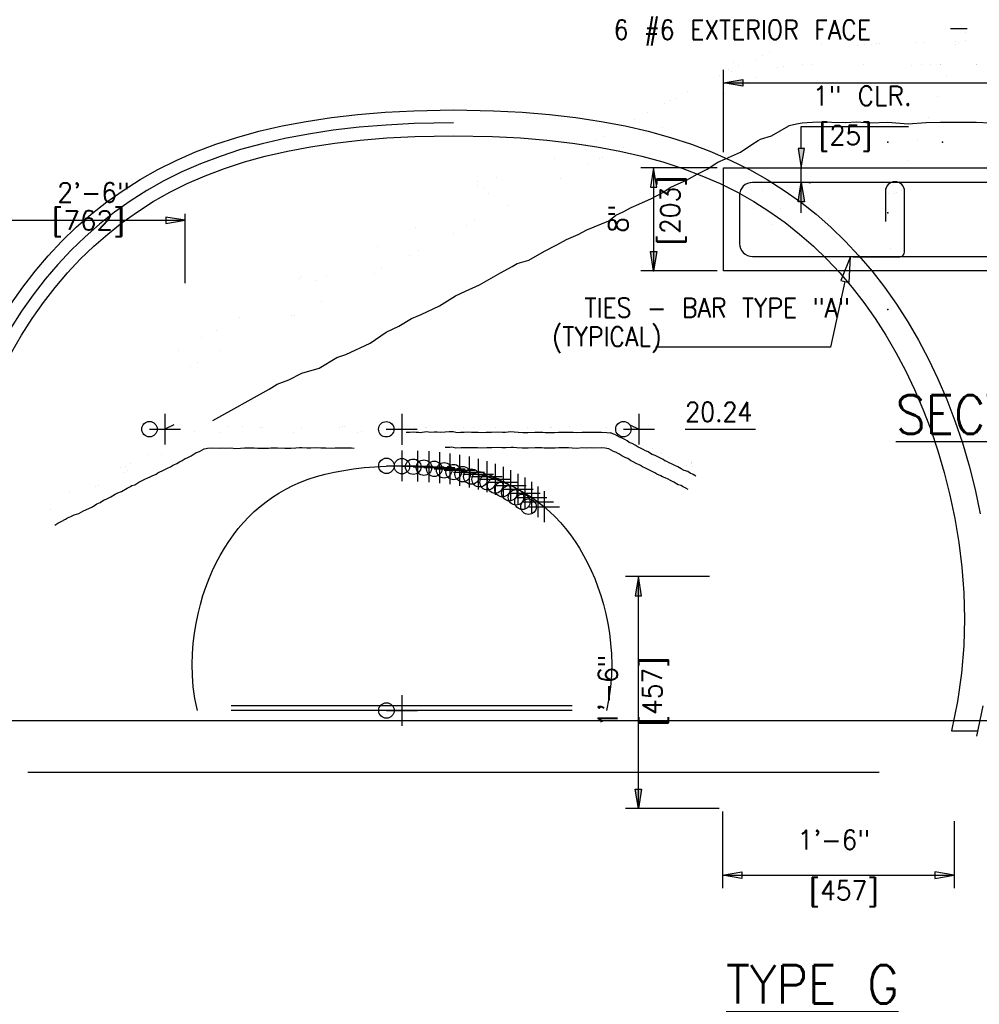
# Model space of a CAD drawing. Extents: x 5 to 2859, y 0 to 3983.
# Tile 14 of 20: x 168 to 230, y 148 to 212. Entities that reach past the tile are written whole.
import ezdxf
from ezdxf.enums import TextEntityAlignment as Align

# ---------------------------------------------------------------- set-up
doc = ezdxf.new("R2010")
doc.units = 0
doc.header["$LTSCALE"] = 25.4
doc.header["$MEASUREMENT"] = 0
doc.linetypes.add('HIDDEN2', pattern=[0.1875, 0.125, -0.0625])
for name, color, linetype in [('ARC-CENT', 1, 'CONTINUOUS'), ('ARC-CONST', 1, 'CONTINUOUS'), ('ARC-PTS', 1, 'CONTINUOUS'), ('ARC-SOIL', 1, 'CONTINUOUS'), ('BDR-TEXT', 1, 'CONTINUOUS'), ('FORM', 1, 'CONTINUOUS'), ('PAN_RS', 7, 'CONTINUOUS'), ('POINTS', 1, 'CONTINUOUS'), ('TRASH', 1, 'CONTINUOUS')]:
    doc.layers.add(name, color=color, linetype=linetype)
doc.styles.add('TXT_SHX', font='txt.shx')

msp = doc.modelspace()

# ---------------------------------------------------------------- hatches: boundary and pattern name
at = {"layer": 'PAN_RS', "linetype": 'CONTINUOUS'}
for points in [[(215.13, 207.905), (215.13, 207.488), (213.88, 207.696)], [(219.108, 203.44), (218.692, 203.44), (218.9, 202.19)], [(219.108, 200.004), (218.692, 200.004), (218.9, 201.253)], [(209.137, 196.775), (209.553, 196.775), (209.345, 195.526)], [(208.159, 174.49), (208.576, 174.49), (208.368, 175.74)], [(208.159, 161.994), (208.576, 161.994), (208.368, 160.744)]]:
    msp.add_hatch(color=7, dxfattribs=at).paths.add_polyline_path(points)

# ---------------------------------------------------------------- linework, layer by layer
at = {"layer": 'ARC-CENT', "color": 7, "linetype": 'CONTINUOUS'}
msp.add_lwpolyline([(179.833, 167.075), (179.67, 167.847), (179.564, 168.6), (179.505, 169.334), (179.489, 170.049), (179.508, 170.744), (179.559, 171.42), (179.638, 172.076), (179.743, 172.713), (179.872, 173.331), (180.022, 173.93), (180.192, 174.509), (180.381, 175.069), (180.588, 175.61), (180.811, 176.131), (181.051, 176.633), (181.306, 177.116), (181.576, 177.579), (181.861, 178.024), (182.161, 178.448), (182.475, 178.854), (182.804, 179.24), (183.148, 179.607), (183.507, 179.955), (183.882, 180.283), (184.272, 180.592), (184.68, 180.881), (185.106, 181.152), (185.55, 181.403), (186.014, 181.635), (186.5, 181.847), (187.008, 182.04), (187.541, 182.214), (188.099, 182.368), (188.685, 182.504), (189.298, 182.619), (189.94, 182.716), (190.611, 182.793), (191.31, 182.851), (192.043, 182.89), (193.063, 182.909), (194.082, 182.89), (194.815, 182.851), (195.514, 182.793), (196.185, 182.716), (196.827, 182.619), (197.441, 182.504), (198.026, 182.368), (198.584, 182.214), (199.117, 182.04), (199.625, 181.847), (200.111, 181.635), (200.575, 181.403), (201.02, 181.152), (201.445, 180.881), (201.853, 180.592), (202.244, 180.283), (202.618, 179.955), (202.977, 179.607), (203.321, 179.24), (203.65, 178.854), (203.964, 178.448), (204.264, 178.024), (204.549, 177.579), (204.819, 177.116), (205.074, 176.633), (205.314, 176.131), (205.537, 175.61), (205.744, 175.069), (205.933, 174.509), (206.103, 173.93), (206.254, 173.331), (206.382, 172.713), (206.487, 172.076), (206.567, 171.42), (206.618, 170.744), (206.637, 170.049), (206.62, 169.334), (206.562, 168.6), (206.456, 167.847), (206.293, 167.075)], dxfattribs=at)
msp.add_lwpolyline([(179.833, 167.075), (179.67, 167.847), (179.564, 168.6), (179.505, 169.334), (179.489, 170.049), (179.508, 170.744), (179.559, 171.42), (179.638, 172.076), (179.743, 172.713), (179.872, 173.331), (180.022, 173.93), (180.192, 174.509), (180.381, 175.069), (180.588, 175.61), (180.811, 176.131), (181.051, 176.633), (181.306, 177.116), (181.576, 177.579), (181.861, 178.024), (182.161, 178.448), (182.475, 178.854), (182.804, 179.24), (183.148, 179.607), (183.507, 179.955), (183.882, 180.283), (184.272, 180.592), (184.68, 180.881), (185.106, 181.152), (185.55, 181.403), (186.014, 181.635), (186.5, 181.847), (187.008, 182.04), (187.541, 182.214), (188.099, 182.368), (188.685, 182.504), (189.298, 182.619), (189.94, 182.716), (190.611, 182.793), (191.31, 182.851), (192.043, 182.89), (193.063, 182.909), (194.082, 182.89), (194.815, 182.851), (195.514, 182.793), (196.185, 182.716), (196.827, 182.619), (197.441, 182.504), (198.026, 182.368), (198.584, 182.214), (199.117, 182.04), (199.625, 181.847), (200.111, 181.635), (200.575, 181.403), (201.02, 181.152), (201.445, 180.881), (201.853, 180.592), (202.244, 180.283), (202.618, 179.955), (202.977, 179.607), (203.321, 179.24), (203.65, 178.854), (203.964, 178.448), (204.264, 178.024), (204.549, 177.579), (204.819, 177.116), (205.074, 176.633), (205.314, 176.131), (205.537, 175.61), (205.744, 175.069), (205.933, 174.509), (206.103, 173.93), (206.254, 173.331), (206.382, 172.713), (206.487, 172.076), (206.567, 171.42), (206.618, 170.744), (206.637, 170.049), (206.62, 169.334), (206.562, 168.6), (206.456, 167.847), (206.293, 167.075)], dxfattribs=at)
at = {"layer": 'ARC-CONST', "color": 7, "linetype": 'CONTINUOUS'}
for p, q in [((177.729, 186.283), (177.729, 184.283)), ((177.729, 186.283), (177.729, 184.283)), ((208.396, 186.283), (208.396, 184.283)), ((208.396, 186.283), (208.396, 184.283)), ((178.313, 185.575), (177.729, 185.283)), ((178.313, 185.575), (177.729, 185.283)), ((207.813, 185.575), (208.396, 185.283)), ((207.813, 185.575), (208.396, 185.283)), ((176.729, 185.283), (178.729, 185.283)), ((176.729, 185.283), (178.729, 185.283)), ((207.396, 185.283), (209.396, 185.283)), ((207.396, 185.283), (209.396, 185.283)), ((193.063, 168.075), (193.063, 166.075)), ((193.063, 168.075), (193.063, 166.075)), ((192.063, 167.075), (194.063, 167.075)), ((192.063, 167.075), (194.063, 167.075))]:
    msp.add_line(p, q, dxfattribs=at)
for centre in [(176.729, 185.283), (176.729, 185.283), (207.396, 185.283), (207.396, 185.283), (192.063, 167.075), (192.063, 167.075)]:
    msp.add_circle(centre, 0.5, dxfattribs=at)
at = {"layer": 'ARC-PTS', "color": 5, "linetype": 'CONTINUOUS'}
for p, q in [((193.063, 183.909), (193.063, 181.909)), ((193.063, 183.909), (193.063, 181.909)), ((194.068, 183.89), (194.068, 181.89)), ((194.068, 183.89), (194.068, 181.89)), ((194.796, 183.852), (194.796, 181.852)), ((194.796, 183.852), (194.796, 181.852)), ((195.491, 183.794), (195.491, 181.794)), ((195.491, 183.794), (195.491, 181.794)), ((196.158, 183.718), (196.158, 181.718)), ((196.158, 183.718), (196.158, 181.718)), ((196.798, 183.622), (196.798, 181.622)), ((196.798, 183.622), (196.798, 181.622)), ((192.063, 182.909), (194.063, 182.909)), ((192.063, 182.909), (194.063, 182.909)), ((193.068, 182.89), (195.068, 182.89)), ((193.068, 182.89), (195.068, 182.89)), ((197.411, 183.506), (197.411, 181.506)), ((197.411, 183.506), (197.411, 181.506)), ((197.997, 183.371), (197.997, 181.371)), ((197.997, 183.371), (197.997, 181.371)), ((198.558, 183.216), (198.558, 181.216)), ((198.558, 183.216), (198.558, 181.216)), ((199.093, 183.042), (199.093, 181.042)), ((199.093, 183.042), (199.093, 181.042)), ((193.796, 182.852), (195.796, 182.852)), ((193.796, 182.852), (195.796, 182.852)), ((194.491, 182.794), (196.491, 182.794)), ((194.491, 182.794), (196.491, 182.794)), ((195.158, 182.718), (197.158, 182.718)), ((195.158, 182.718), (197.158, 182.718)), ((195.798, 182.622), (197.798, 182.622)), ((195.798, 182.622), (197.798, 182.622)), ((196.411, 182.506), (198.411, 182.506)), ((196.411, 182.506), (198.411, 182.506)), ((196.997, 182.371), (198.997, 182.371)), ((196.997, 182.371), (198.997, 182.371)), ((199.606, 182.848), (199.606, 180.848)), ((199.606, 182.848), (199.606, 180.848)), ((200.096, 182.633), (200.096, 180.633)), ((200.096, 182.633), (200.096, 180.633)), ((200.566, 182.4), (200.566, 180.4)), ((200.566, 182.4), (200.566, 180.4)), ((197.558, 182.216), (199.558, 182.216)), ((197.558, 182.216), (199.558, 182.216)), ((198.093, 182.042), (200.093, 182.042)), ((198.093, 182.042), (200.093, 182.042)), ((198.606, 181.848), (200.606, 181.848)), ((198.606, 181.848), (200.606, 181.848)), ((199.096, 181.633), (201.096, 181.633)), ((199.096, 181.633), (201.096, 181.633)), ((201.016, 182.146), (201.016, 180.146)), ((201.016, 182.146), (201.016, 180.146)), ((201.447, 181.872), (201.447, 179.872)), ((201.447, 181.872), (201.447, 179.872)), ((199.566, 181.4), (201.566, 181.4)), ((199.566, 181.4), (201.566, 181.4)), ((200.016, 181.146), (202.016, 181.146)), ((200.016, 181.146), (202.016, 181.146)), ((201.861, 181.579), (201.861, 179.579)), ((201.861, 181.579), (201.861, 179.579)), ((202.257, 181.267), (202.257, 179.267)), ((202.257, 181.267), (202.257, 179.267)), ((200.447, 180.872), (202.447, 180.872)), ((200.447, 180.872), (202.447, 180.872)), ((200.861, 180.579), (202.861, 180.579)), ((200.861, 180.579), (202.861, 180.579)), ((201.257, 180.267), (203.257, 180.267)), ((201.257, 180.267), (203.257, 180.267)), ((193.063, 168.075), (193.063, 166.075)), ((193.063, 168.075), (193.063, 166.075)), ((192.063, 167.075), (194.063, 167.075)), ((192.063, 167.075), (194.063, 167.075))]:
    msp.add_line(p, q, dxfattribs=at)
at = {"layer": 'ARC-PTS', "color": 7, "linetype": 'CONTINUOUS'}
msp.add_lwpolyline([(193.063, 182.909), (194.082, 182.89), (194.815, 182.851), (195.514, 182.793), (196.185, 182.716), (196.827, 182.619), (197.441, 182.504), (198.026, 182.368), (198.584, 182.214), (199.117, 182.04), (199.625, 181.847), (200.111, 181.635), (200.575, 181.403), (201.02, 181.152), (201.445, 180.881), (201.853, 180.592), (202.244, 180.283), (202.618, 179.955), (202.977, 179.607), (203.321, 179.24), (203.65, 178.854), (203.964, 178.448), (204.264, 178.024), (204.549, 177.579), (204.819, 177.116), (205.074, 176.633), (205.314, 176.131), (205.537, 175.61), (205.744, 175.069), (205.933, 174.509), (206.103, 173.93), (206.254, 173.331), (206.382, 172.713), (206.487, 172.076), (206.567, 171.42), (206.618, 170.744), (206.637, 170.049), (206.62, 169.334), (206.562, 168.6), (206.456, 167.847), (206.293, 167.075)], dxfattribs=at)
msp.add_lwpolyline([(193.063, 182.909), (194.082, 182.89), (194.815, 182.851), (195.514, 182.793), (196.185, 182.716), (196.827, 182.619), (197.441, 182.504), (198.026, 182.368), (198.584, 182.214), (199.117, 182.04), (199.625, 181.847), (200.111, 181.635), (200.575, 181.403), (201.02, 181.152), (201.445, 180.881), (201.853, 180.592), (202.244, 180.283), (202.618, 179.955), (202.977, 179.607), (203.321, 179.24), (203.65, 178.854), (203.964, 178.448), (204.264, 178.024), (204.549, 177.579), (204.819, 177.116), (205.074, 176.633), (205.314, 176.131), (205.537, 175.61), (205.744, 175.069), (205.933, 174.509), (206.103, 173.93), (206.254, 173.331), (206.382, 172.713), (206.487, 172.076), (206.567, 171.42), (206.618, 170.744), (206.637, 170.049), (206.62, 169.334), (206.562, 168.6), (206.456, 167.847), (206.293, 167.075)], dxfattribs=at)
at = {"layer": 'ARC-PTS', "color": 5, "linetype": 'CONTINUOUS'}
for centre in [(192.063, 182.909), (192.063, 182.909), (193.068, 182.89), (193.068, 182.89), (193.796, 182.852), (193.796, 182.852), (194.491, 182.794), (194.491, 182.794), (195.158, 182.718), (195.158, 182.718), (195.798, 182.622), (195.798, 182.622), (196.411, 182.506), (196.411, 182.506), (196.997, 182.371), (196.997, 182.371), (197.558, 182.216), (197.558, 182.216), (198.093, 182.042), (198.093, 182.042), (198.606, 181.848), (198.606, 181.848), (199.096, 181.633), (199.096, 181.633), (199.566, 181.4), (199.566, 181.4), (200.016, 181.146), (200.016, 181.146), (200.447, 180.872), (200.447, 180.872), (200.861, 180.579), (200.861, 180.579), (201.257, 180.267), (201.257, 180.267), (192.063, 167.075), (192.063, 167.075)]:
    msp.add_circle(centre, 0.5, dxfattribs=at)
at = {"layer": 'ARC-SOIL', "color": 234, "linetype": 'CONTINUOUS', "const_width": 0.00025}
for points in [[(170.062, 180.334), (170.322, 180.466), (170.541, 180.564), (170.739, 180.67), (170.941, 180.78), (171.087, 180.869), (171.234, 180.915), (171.408, 180.987), (171.556, 181.059), (171.67, 181.105), (171.486, 181.243), (171.658, 181.191), (171.596, 181.409), (171.664, 181.289), (171.694, 181.52), (171.688, 181.201), (171.867, 181.431), (171.74, 181.169), (171.812, 181.185), (172.055, 181.309), (172.179, 181.373), (172.431, 181.502), (172.497, 181.57), (172.67, 181.662), (172.834, 181.742), (173.004, 181.826), (173.227, 181.956), (173.415, 182.046), (173.649, 182.134), (173.879, 182.281), (174.09, 182.355), (174.238, 182.423), (174.446, 182.533), (174.586, 182.635), (174.793, 182.723), (174.927, 182.817), (174.737, 182.849), (174.903, 182.843), (174.801, 183.004), (174.911, 182.883), (174.913, 183.152), (174.867, 182.853), (175.055, 183.132), (174.959, 182.888), (175.229, 183.12), (174.999, 182.807), (175.211, 182.894), (175.432, 183.046), (175.674, 183.176), (175.894, 183.316), (176.131, 183.396), (176.351, 183.502), (176.619, 183.631), (176.806, 183.707), (176.836, 183.685), (177.038, 183.809), (177.356, 183.977), (177.591, 184.115), (177.743, 184.205), (177.977, 184.316), (178.214, 184.436), (178.428, 184.536), (178.604, 184.642), (178.781, 184.726), (178.927, 184.804), (179.031, 184.852), (179.161, 184.912), (179.241, 184.952), (179.021, 185.065), (179.177, 184.997), (179.119, 185.215), (179.241, 184.936), (179.319, 185.189), (179.279, 184.942), (179.415, 185.095), (179.349, 184.983), (179.474, 185.037), (179.538, 185.077), (179.59, 185.095), (179.69, 185.147), (179.776, 185.207), (179.892, 185.249), (179.972, 185.319), (180.112, 185.373), (180.181, 185.389), (180.349, 185.391), (180.573, 185.397), (180.785, 185.407), (180.926, 185.393), (181.046, 185.403), (181.156, 185.409), (181.296, 185.399), (181.51, 185.397), (181.633, 185.409), (181.729, 185.419), (181.857, 185.437), (181.981, 185.433), (182.127, 185.427), (182.32, 185.431), (182.47, 185.445), (182.62, 185.437), (182.792, 185.435), (182.902, 185.417), (183.043, 185.409), (183.133, 185.401), (183.135, 185.405), (183.085, 185.519), (183.183, 185.403), (183.229, 185.561), (183.227, 185.433), (183.329, 185.509), (183.265, 185.417), (183.329, 185.423), (183.483, 185.401), (183.571, 185.373), (183.736, 185.375), (183.832, 185.369), (183.986, 185.371), (184.14, 185.369), (184.565, 185.335), (184.853, 185.355), (185.064, 185.361), (185.292, 185.355), (185.442, 185.373), (185.59, 185.367), (185.765, 185.377), (185.949, 185.377), (186.141, 185.373), (186.402, 185.385), (186.672, 185.361), (186.848, 185.365), (187.091, 185.387), (187.311, 185.385), (187.487, 185.387), (187.657, 185.395), (187.85, 185.411), (188.04, 185.413), (188.174, 185.437), (188.294, 185.421), (188.448, 185.445), (188.569, 185.419), (188.721, 185.425), (188.877, 185.423), (189.033, 185.413), (189.145, 185.425), (189.276, 185.439), (189.41, 185.449), (189.402, 185.451), (189.284, 185.593), (189.38, 185.465), (189.4, 185.559), (189.42, 185.451), (189.472, 185.493), (189.422, 185.467), (189.42, 185.469), (189.582, 185.425), (189.782, 185.403), (190.035, 185.405), (190.051, 185.391), (190.289, 185.423), (190.558, 185.371), (190.896, 185.375), (191.218, 185.349), (191.419, 185.353), (191.557, 185.367), (191.861, 185.383), (192.086, 185.367), (192.172, 185.385), (192.416, 185.381), (192.639, 185.379), (192.941, 185.367), (193.141, 185.355), (193.315, 185.351), (193.45, 185.379)], [(170.062, 180.334), (170.322, 180.466), (170.541, 180.564), (170.739, 180.67), (170.941, 180.78), (171.087, 180.869), (171.234, 180.915), (171.408, 180.987), (171.556, 181.059), (171.67, 181.105), (171.486, 181.243), (171.658, 181.191), (171.596, 181.409), (171.664, 181.289), (171.694, 181.52), (171.688, 181.201), (171.867, 181.431), (171.74, 181.169), (171.812, 181.185), (172.055, 181.309), (172.179, 181.373), (172.431, 181.502), (172.497, 181.57), (172.67, 181.662), (172.834, 181.742), (173.004, 181.826), (173.227, 181.956), (173.415, 182.046), (173.649, 182.134), (173.879, 182.281), (174.09, 182.355), (174.238, 182.423), (174.446, 182.533), (174.586, 182.635), (174.793, 182.723), (174.927, 182.817), (174.737, 182.849), (174.903, 182.843), (174.801, 183.004), (174.911, 182.883), (174.913, 183.152), (174.867, 182.853), (175.055, 183.132), (174.959, 182.888), (175.229, 183.12), (174.999, 182.807), (175.211, 182.894), (175.432, 183.046), (175.674, 183.176), (175.894, 183.316), (176.131, 183.396), (176.351, 183.502), (176.619, 183.631), (176.806, 183.707), (176.836, 183.685), (177.038, 183.809), (177.356, 183.977), (177.591, 184.115), (177.743, 184.205), (177.977, 184.316), (178.214, 184.436), (178.428, 184.536), (178.604, 184.642), (178.781, 184.726), (178.927, 184.804), (179.031, 184.852), (179.161, 184.912), (179.241, 184.952), (179.021, 185.065), (179.177, 184.997), (179.119, 185.215), (179.241, 184.936), (179.319, 185.189), (179.279, 184.942), (179.415, 185.095), (179.349, 184.983), (179.474, 185.037), (179.538, 185.077), (179.59, 185.095), (179.69, 185.147), (179.776, 185.207), (179.892, 185.249), (179.972, 185.319), (180.112, 185.373), (180.181, 185.389), (180.349, 185.391), (180.573, 185.397), (180.785, 185.407), (180.926, 185.393), (181.046, 185.403), (181.156, 185.409), (181.296, 185.399), (181.51, 185.397), (181.633, 185.409), (181.729, 185.419), (181.857, 185.437), (181.981, 185.433), (182.127, 185.427), (182.32, 185.431), (182.47, 185.445), (182.62, 185.437), (182.792, 185.435), (182.902, 185.417), (183.043, 185.409), (183.133, 185.401), (183.135, 185.405), (183.085, 185.519), (183.183, 185.403), (183.229, 185.561), (183.227, 185.433), (183.329, 185.509), (183.265, 185.417), (183.329, 185.423), (183.483, 185.401), (183.571, 185.373), (183.736, 185.375), (183.832, 185.369), (183.986, 185.371), (184.14, 185.369), (184.565, 185.335), (184.853, 185.355), (185.064, 185.361), (185.292, 185.355), (185.442, 185.373), (185.59, 185.367), (185.765, 185.377), (185.949, 185.377), (186.141, 185.373), (186.402, 185.385), (186.672, 185.361), (186.848, 185.365), (187.091, 185.387), (187.311, 185.385), (187.487, 185.387), (187.657, 185.395), (187.85, 185.411), (188.04, 185.413), (188.174, 185.437), (188.294, 185.421), (188.448, 185.445), (188.569, 185.419), (188.721, 185.425), (188.877, 185.423), (189.033, 185.413), (189.145, 185.425), (189.276, 185.439), (189.41, 185.449), (189.402, 185.451), (189.284, 185.593), (189.38, 185.465), (189.4, 185.559), (189.42, 185.451), (189.472, 185.493), (189.422, 185.467), (189.42, 185.469), (189.582, 185.425), (189.782, 185.403), (190.035, 185.405), (190.051, 185.391), (190.289, 185.423), (190.558, 185.371), (190.896, 185.375), (191.218, 185.349), (191.419, 185.353), (191.557, 185.367), (191.861, 185.383), (192.086, 185.367), (192.172, 185.385), (192.416, 185.381), (192.639, 185.379), (192.941, 185.367), (193.141, 185.355), (193.315, 185.351), (193.45, 185.379)], [(212.125, 182.635), (211.92, 182.723), (211.786, 182.817), (211.976, 182.849), (211.81, 182.843), (211.912, 183.004), (211.802, 182.883), (211.8, 183.152), (211.846, 182.853), (211.658, 183.132), (211.754, 182.888), (211.484, 183.12), (211.714, 182.807), (211.502, 182.894), (211.281, 183.046), (211.039, 183.176), (210.819, 183.316), (210.582, 183.396), (210.362, 183.502), (210.094, 183.631), (209.907, 183.707), (209.877, 183.685), (209.675, 183.809), (209.357, 183.977), (209.122, 184.115), (208.97, 184.205), (208.736, 184.316), (208.499, 184.436), (208.285, 184.536), (208.109, 184.642), (207.931, 184.726), (207.786, 184.804), (207.682, 184.852), (207.552, 184.912), (207.472, 184.952), (207.692, 185.065), (207.536, 184.997), (207.594, 185.215), (207.472, 184.936), (207.394, 185.189), (207.434, 184.942), (207.298, 185.095), (207.364, 184.983), (207.238, 185.037), (207.174, 185.077), (207.123, 185.095), (207.023, 185.147), (206.937, 185.207), (206.821, 185.249), (206.741, 185.319), (206.601, 185.373), (206.531, 185.389), (206.364, 185.391), (206.14, 185.397), (205.928, 185.407), (205.786, 185.393), (205.667, 185.403), (205.557, 185.409), (205.417, 185.399), (205.203, 185.397), (205.08, 185.409), (204.984, 185.419), (204.856, 185.437), (204.732, 185.433), (204.586, 185.427), (204.393, 185.431), (204.243, 185.445), (204.093, 185.437), (203.921, 185.435), (203.811, 185.417), (203.67, 185.409), (203.58, 185.401), (203.578, 185.405), (203.628, 185.519), (203.53, 185.403), (203.484, 185.561), (203.486, 185.433), (203.384, 185.509), (203.448, 185.417), (203.384, 185.423), (203.23, 185.401), (203.142, 185.373), (202.977, 185.375), (202.881, 185.369), (202.727, 185.371), (202.573, 185.369), (202.148, 185.335), (201.86, 185.355), (201.648, 185.361), (201.421, 185.355), (201.271, 185.373), (201.123, 185.367), (200.947, 185.377), (200.764, 185.377), (200.572, 185.373), (200.31, 185.385), (200.041, 185.361), (199.865, 185.365), (199.621, 185.387), (199.402, 185.385), (199.226, 185.387), (199.056, 185.395), (198.862, 185.411), (198.673, 185.413), (198.539, 185.437), (198.419, 185.421), (198.265, 185.445), (198.144, 185.419), (197.992, 185.425), (197.836, 185.423), (197.68, 185.413), (197.568, 185.425), (197.437, 185.439), (197.303, 185.449), (197.311, 185.451), (197.429, 185.593), (197.333, 185.465), (197.313, 185.559), (197.293, 185.451), (197.241, 185.493), (197.291, 185.467), (197.293, 185.469), (197.131, 185.425), (196.931, 185.403), (196.678, 185.405), (196.662, 185.391), (196.424, 185.423), (196.154, 185.371), (195.817, 185.375), (195.495, 185.349), (195.294, 185.353), (195.156, 185.367), (194.852, 185.383), (194.627, 185.367), (194.541, 185.385), (194.297, 185.381), (194.073, 185.379), (193.772, 185.367), (193.572, 185.355), (193.398, 185.351), (193.263, 185.379)], [(212.125, 182.635), (211.92, 182.723), (211.786, 182.817), (211.976, 182.849), (211.81, 182.843), (211.912, 183.004), (211.802, 182.883), (211.8, 183.152), (211.846, 182.853), (211.658, 183.132), (211.754, 182.888), (211.484, 183.12), (211.714, 182.807), (211.502, 182.894), (211.281, 183.046), (211.039, 183.176), (210.819, 183.316), (210.582, 183.396), (210.362, 183.502), (210.094, 183.631), (209.907, 183.707), (209.877, 183.685), (209.675, 183.809), (209.357, 183.977), (209.122, 184.115), (208.97, 184.205), (208.736, 184.316), (208.499, 184.436), (208.285, 184.536), (208.109, 184.642), (207.931, 184.726), (207.786, 184.804), (207.682, 184.852), (207.552, 184.912), (207.472, 184.952), (207.692, 185.065), (207.536, 184.997), (207.594, 185.215), (207.472, 184.936), (207.394, 185.189), (207.434, 184.942), (207.298, 185.095), (207.364, 184.983), (207.238, 185.037), (207.174, 185.077), (207.123, 185.095), (207.023, 185.147), (206.937, 185.207), (206.821, 185.249), (206.741, 185.319), (206.601, 185.373), (206.531, 185.389), (206.364, 185.391), (206.14, 185.397), (205.928, 185.407), (205.786, 185.393), (205.667, 185.403), (205.557, 185.409), (205.417, 185.399), (205.203, 185.397), (205.08, 185.409), (204.984, 185.419), (204.856, 185.437), (204.732, 185.433), (204.586, 185.427), (204.393, 185.431), (204.243, 185.445), (204.093, 185.437), (203.921, 185.435), (203.811, 185.417), (203.67, 185.409), (203.58, 185.401), (203.578, 185.405), (203.628, 185.519), (203.53, 185.403), (203.484, 185.561), (203.486, 185.433), (203.384, 185.509), (203.448, 185.417), (203.384, 185.423), (203.23, 185.401), (203.142, 185.373), (202.977, 185.375), (202.881, 185.369), (202.727, 185.371), (202.573, 185.369), (202.148, 185.335), (201.86, 185.355), (201.648, 185.361), (201.421, 185.355), (201.271, 185.373), (201.123, 185.367), (200.947, 185.377), (200.764, 185.377), (200.572, 185.373), (200.31, 185.385), (200.041, 185.361), (199.865, 185.365), (199.621, 185.387), (199.402, 185.385), (199.226, 185.387), (199.056, 185.395), (198.862, 185.411), (198.673, 185.413), (198.539, 185.437), (198.419, 185.421), (198.265, 185.445), (198.144, 185.419), (197.992, 185.425), (197.836, 185.423), (197.68, 185.413), (197.568, 185.425), (197.437, 185.439), (197.303, 185.449), (197.311, 185.451), (197.429, 185.593), (197.333, 185.465), (197.313, 185.559), (197.293, 185.451), (197.241, 185.493), (197.291, 185.467), (197.293, 185.469), (197.131, 185.425), (196.931, 185.403), (196.678, 185.405), (196.662, 185.391), (196.424, 185.423), (196.154, 185.371), (195.817, 185.375), (195.495, 185.349), (195.294, 185.353), (195.156, 185.367), (194.852, 185.383), (194.627, 185.367), (194.541, 185.385), (194.297, 185.381), (194.073, 185.379), (193.772, 185.367), (193.572, 185.355), (193.398, 185.351), (193.263, 185.379)], [(170.084, 179.927), (170.316, 180.069), (170.547, 180.186), (170.783, 180.316), (170.981, 180.446), (171.234, 180.54), (171.496, 180.672), (171.756, 180.746), (172.033, 180.915), (172.245, 180.989), (172.542, 181.127), (172.822, 181.319), (173.06, 181.429), (173.301, 181.578), (173.523, 181.666), (173.755, 181.776), (174.028, 181.95), (174.272, 182.064), (174.47, 182.152), (174.807, 182.349), (174.993, 182.443), (175.159, 182.551), (175.382, 182.615), (175.572, 182.725), (175.798, 182.839), (175.988, 182.942), (176.197, 183.034), (176.349, 183.112), (176.515, 183.186), (176.641, 183.236), (176.754, 183.33), (176.968, 183.42), (177.094, 183.49), (177.27, 183.57), (177.461, 183.653), (177.569, 183.709), (177.707, 183.807), (177.879, 183.889), (178.047, 183.965), (178.216, 184.059), (178.358, 184.129), (178.558, 184.259), (178.762, 184.35), (178.945, 184.432), (179.077, 184.52), (179.227, 184.616), (179.391, 184.704), (179.562, 184.756), (179.728, 184.854), (179.868, 184.948), (180.012, 184.979), (180.122, 185.047), (180.173, 185.019), (180.383, 185.049), (180.733, 185.075), (181.226, 185.065), (181.43, 185.077), (181.697, 185.059), (181.995, 185.069), (182.33, 185.043), (182.578, 185.059), (182.86, 185.069), (183.157, 185.071), (183.523, 185.069), (183.768, 185.057), (183.87, 185.057), (184.07, 185.057), (184.389, 185.055), (184.535, 185.071), (184.781, 185.071), (185.038, 185.075), (185.506, 185.053), (185.831, 185.051), (186.133, 185.075), (186.382, 185.091), (186.608, 185.101), (186.944, 185.071), (187.143, 185.079), (187.475, 185.087), (187.85, 185.073), (188.188, 185.069), (188.468, 185.051), (188.709, 185.071), (188.953, 185.073), (189.139, 185.079), (189.368, 185.081), (189.628, 185.077), (189.855, 185.073), (190.075, 185.057), (190.331, 185.119), (190.588, 185.103), (190.86, 185.097), (191.154, 185.079), (191.363, 185.081), (191.561, 185.083), (191.819, 185.073), (192.042, 185.101), (192.186, 185.091), (192.336, 185.073), (192.464, 185.057), (192.568, 185.067), (192.735, 185.067), (192.879, 185.083), (193.137, 185.071), (193.291, 185.071), (193.378, 185.061)], [(170.084, 179.927), (170.316, 180.069), (170.547, 180.186), (170.783, 180.316), (170.981, 180.446), (171.234, 180.54), (171.496, 180.672), (171.756, 180.746), (172.033, 180.915), (172.245, 180.989), (172.542, 181.127), (172.822, 181.319), (173.06, 181.429), (173.301, 181.578), (173.523, 181.666), (173.755, 181.776), (174.028, 181.95), (174.272, 182.064), (174.47, 182.152), (174.807, 182.349), (174.993, 182.443), (175.159, 182.551), (175.382, 182.615), (175.572, 182.725), (175.798, 182.839), (175.988, 182.942), (176.197, 183.034), (176.349, 183.112), (176.515, 183.186), (176.641, 183.236), (176.754, 183.33), (176.968, 183.42), (177.094, 183.49), (177.27, 183.57), (177.461, 183.653), (177.569, 183.709), (177.707, 183.807), (177.879, 183.889), (178.047, 183.965), (178.216, 184.059), (178.358, 184.129), (178.558, 184.259), (178.762, 184.35), (178.945, 184.432), (179.077, 184.52), (179.227, 184.616), (179.391, 184.704), (179.562, 184.756), (179.728, 184.854), (179.868, 184.948), (180.012, 184.979), (180.122, 185.047), (180.173, 185.019), (180.383, 185.049), (180.733, 185.075), (181.226, 185.065), (181.43, 185.077), (181.697, 185.059), (181.995, 185.069), (182.33, 185.043), (182.578, 185.059), (182.86, 185.069), (183.157, 185.071), (183.523, 185.069), (183.768, 185.057), (183.87, 185.057), (184.07, 185.057), (184.389, 185.055), (184.535, 185.071), (184.781, 185.071), (185.038, 185.075), (185.506, 185.053), (185.831, 185.051), (186.133, 185.075), (186.382, 185.091), (186.608, 185.101), (186.944, 185.071), (187.143, 185.079), (187.475, 185.087), (187.85, 185.073), (188.188, 185.069), (188.468, 185.051), (188.709, 185.071), (188.953, 185.073), (189.139, 185.079), (189.368, 185.081), (189.628, 185.077), (189.855, 185.073), (190.075, 185.057), (190.331, 185.119), (190.588, 185.103), (190.86, 185.097), (191.154, 185.079), (191.363, 185.081), (191.561, 185.083), (191.819, 185.073), (192.042, 185.101), (192.186, 185.091), (192.336, 185.073), (192.464, 185.057), (192.568, 185.067), (192.735, 185.067), (192.879, 185.083), (193.137, 185.071), (193.291, 185.071), (193.378, 185.061)]]:
    msp.add_lwpolyline(points, dxfattribs=at)
at = {"layer": 'ARC-SOIL', "color": 234, "linetype": 'CONTINUOUS'}
for points in [[(212.087, 182.241), (211.906, 182.349), (211.72, 182.443), (211.554, 182.551), (211.33, 182.615), (211.141, 182.725), (210.915, 182.839), (210.725, 182.942), (210.516, 183.034), (210.364, 183.112), (210.198, 183.186), (210.072, 183.236), (209.958, 183.33), (209.745, 183.42), (209.619, 183.49), (209.443, 183.57), (209.251, 183.653), (209.144, 183.709), (209.006, 183.807), (208.834, 183.889), (208.666, 183.965), (208.497, 184.059), (208.355, 184.129), (208.155, 184.259), (207.951, 184.35), (207.768, 184.432), (207.636, 184.52), (207.486, 184.616), (207.322, 184.704), (207.151, 184.756), (206.985, 184.854), (206.845, 184.948), (206.701, 184.979), (206.591, 185.047), (206.539, 185.019), (206.33, 185.049), (205.98, 185.075), (205.487, 185.065), (205.283, 185.077), (205.016, 185.059), (204.718, 185.069), (204.383, 185.043), (204.135, 185.059), (203.853, 185.069), (203.556, 185.071), (203.19, 185.069), (202.945, 185.057), (202.843, 185.057), (202.643, 185.057), (202.323, 185.055), (202.178, 185.071), (201.932, 185.071), (201.674, 185.075), (201.207, 185.053), (200.882, 185.051), (200.58, 185.075), (200.33, 185.091), (200.105, 185.101), (199.769, 185.071), (199.569, 185.079), (199.238, 185.087), (198.862, 185.073), (198.525, 185.069), (198.245, 185.051), (198.004, 185.071), (197.76, 185.073), (197.574, 185.079), (197.345, 185.081), (197.085, 185.077), (196.857, 185.073), (196.638, 185.057), (196.382, 185.119), (196.124, 185.103), (195.853, 185.097), (195.559, 185.079), (195.35, 185.081), (195.152, 185.083), (194.894, 185.073), (194.671, 185.101), (194.527, 185.091), (194.377, 185.073), (194.249, 185.057), (194.145, 185.067), (193.978, 185.067), (193.834, 185.083), (193.576, 185.071), (193.422, 185.071), (193.334, 185.061)], [(212.087, 182.241), (211.906, 182.349), (211.72, 182.443), (211.554, 182.551), (211.33, 182.615), (211.141, 182.725), (210.915, 182.839), (210.725, 182.942), (210.516, 183.034), (210.364, 183.112), (210.198, 183.186), (210.072, 183.236), (209.958, 183.33), (209.745, 183.42), (209.619, 183.49), (209.443, 183.57), (209.251, 183.653), (209.144, 183.709), (209.006, 183.807), (208.834, 183.889), (208.666, 183.965), (208.497, 184.059), (208.355, 184.129), (208.155, 184.259), (207.951, 184.35), (207.768, 184.432), (207.636, 184.52), (207.486, 184.616), (207.322, 184.704), (207.151, 184.756), (206.985, 184.854), (206.845, 184.948), (206.701, 184.979), (206.591, 185.047), (206.539, 185.019), (206.33, 185.049), (205.98, 185.075), (205.487, 185.065), (205.283, 185.077), (205.016, 185.059), (204.718, 185.069), (204.383, 185.043), (204.135, 185.059), (203.853, 185.069), (203.556, 185.071), (203.19, 185.069), (202.945, 185.057), (202.843, 185.057), (202.643, 185.057), (202.323, 185.055), (202.178, 185.071), (201.932, 185.071), (201.674, 185.075), (201.207, 185.053), (200.882, 185.051), (200.58, 185.075), (200.33, 185.091), (200.105, 185.101), (199.769, 185.071), (199.569, 185.079), (199.238, 185.087), (198.862, 185.073), (198.525, 185.069), (198.245, 185.051), (198.004, 185.071), (197.76, 185.073), (197.574, 185.079), (197.345, 185.081), (197.085, 185.077), (196.857, 185.073), (196.638, 185.057), (196.382, 185.119), (196.124, 185.103), (195.853, 185.097), (195.559, 185.079), (195.35, 185.081), (195.152, 185.083), (194.894, 185.073), (194.671, 185.101), (194.527, 185.091), (194.377, 185.073), (194.249, 185.057), (194.145, 185.067), (193.978, 185.067), (193.834, 185.083), (193.576, 185.071), (193.422, 185.071), (193.334, 185.061)], [(170.606, 179.074), (170.804, 179.195), (171.015, 179.303), (171.299, 179.459), (171.435, 179.548), (171.634, 179.622), (171.861, 179.736), (172.161, 179.821), (172.464, 180.006), (172.621, 180.061), (173.039, 180.255), (173.318, 180.446), (173.535, 180.546), (173.753, 180.682), (173.922, 180.749), (174.239, 180.899), (174.51, 181.071), (174.687, 181.154), (174.927, 181.26), (175.286, 181.471), (175.493, 181.575), (175.578, 181.631), (175.776, 181.687), (176.048, 181.845), (176.263, 181.953), (176.429, 182.044), (176.627, 182.131), (176.781, 182.21), (176.903, 182.264), (177.155, 182.364), (177.277, 182.465), (177.406, 182.519), (177.544, 182.596), (177.677, 182.656), (177.892, 182.75), (178.091, 182.854), (178.215, 182.942), (178.3, 182.982), (178.495, 183.07), (178.68, 183.172), (178.853, 183.258), (179.039, 183.378), (179.171, 183.438), (179.43, 183.553), (179.624, 183.683), (179.734, 183.753), (179.775, 183.776), (179.967, 183.833), (180.261, 184.007), (180.269, 184.012), (180.394, 184.04), (180.395, 184.041), (180.491, 184.055), (180.76, 184.075), (181.245, 184.065), (181.425, 184.075), (181.68, 184.058), (181.973, 184.068), (182.324, 184.041), (182.628, 184.061), (182.881, 184.069), (183.158, 184.071), (183.496, 184.069), (183.744, 184.057), (184.067, 184.057), (184.441, 184.055), (184.59, 184.071), (184.789, 184.071), (185.023, 184.075), (185.479, 184.054), (185.868, 184.051), (186.204, 184.078), (186.437, 184.093), (186.586, 184.099), (186.919, 184.07), (187.175, 184.08), (187.468, 184.087), (187.826, 184.074), (188.15, 184.07), (188.477, 184.049), (188.754, 184.072), (188.973, 184.073), (189.159, 184.079), (189.365, 184.081), (189.611, 184.077), (189.81, 184.074), (189.967, 184.063)], [(170.606, 179.074), (170.804, 179.195), (171.015, 179.303), (171.299, 179.459), (171.435, 179.548), (171.634, 179.622), (171.861, 179.736), (172.161, 179.821), (172.464, 180.006), (172.621, 180.061), (173.039, 180.255), (173.318, 180.446), (173.535, 180.546), (173.753, 180.682), (173.922, 180.749), (174.239, 180.899), (174.51, 181.071), (174.687, 181.154), (174.927, 181.26), (175.286, 181.471), (175.493, 181.575), (175.578, 181.631), (175.776, 181.687), (176.048, 181.845), (176.263, 181.953), (176.429, 182.044), (176.627, 182.131), (176.781, 182.21), (176.903, 182.264), (177.155, 182.364), (177.277, 182.465), (177.406, 182.519), (177.544, 182.596), (177.677, 182.656), (177.892, 182.75), (178.091, 182.854), (178.215, 182.942), (178.3, 182.982), (178.495, 183.07), (178.68, 183.172), (178.853, 183.258), (179.039, 183.378), (179.171, 183.438), (179.43, 183.553), (179.624, 183.683), (179.734, 183.753), (179.775, 183.776), (179.967, 183.833), (180.261, 184.007), (180.269, 184.012), (180.394, 184.04), (180.395, 184.041), (180.491, 184.055), (180.76, 184.075), (181.245, 184.065), (181.425, 184.075), (181.68, 184.058), (181.973, 184.068), (182.324, 184.041), (182.628, 184.061), (182.881, 184.069), (183.158, 184.071), (183.496, 184.069), (183.744, 184.057), (184.067, 184.057), (184.441, 184.055), (184.59, 184.071), (184.789, 184.071), (185.023, 184.075), (185.479, 184.054), (185.868, 184.051), (186.204, 184.078), (186.437, 184.093), (186.586, 184.099), (186.919, 184.07), (187.175, 184.08), (187.468, 184.087), (187.826, 184.074), (188.15, 184.07), (188.477, 184.049), (188.754, 184.072), (188.973, 184.073), (189.159, 184.079), (189.365, 184.081), (189.611, 184.077), (189.81, 184.074), (189.967, 184.063)], [(211.577, 181.381), (211.424, 181.472), (211.22, 181.575), (211.135, 181.631), (210.937, 181.687), (210.665, 181.845), (210.45, 181.953), (210.284, 182.044), (210.086, 182.131), (209.932, 182.21), (209.81, 182.264), (209.557, 182.364), (209.436, 182.465), (209.307, 182.519), (209.168, 182.596), (209.036, 182.656), (208.82, 182.75), (208.621, 182.854), (208.497, 182.942), (208.413, 182.982), (208.218, 183.07), (208.033, 183.172), (207.859, 183.258), (207.674, 183.378), (207.542, 183.438), (207.283, 183.553), (207.089, 183.683), (206.979, 183.753), (206.937, 183.776), (206.746, 183.833), (206.451, 184.007), (206.444, 184.012), (206.319, 184.04), (206.318, 184.041), (206.222, 184.055), (205.953, 184.075), (205.468, 184.065), (205.287, 184.075), (205.032, 184.058), (204.74, 184.068), (204.389, 184.041), (204.085, 184.061), (203.832, 184.069), (203.555, 184.071), (203.217, 184.069), (202.969, 184.057), (202.646, 184.057), (202.272, 184.055), (202.123, 184.071), (201.924, 184.071), (201.69, 184.075), (201.234, 184.054), (200.845, 184.051), (200.508, 184.078), (200.276, 184.093), (200.127, 184.099), (199.794, 184.07), (199.537, 184.08), (199.245, 184.087), (198.887, 184.074), (198.563, 184.07), (198.236, 184.049), (197.958, 184.072), (197.74, 184.073), (197.554, 184.079), (197.348, 184.081), (197.102, 184.077), (196.902, 184.074), (196.554, 184.049), (196.293, 184.112), (196.166, 184.104), (195.894, 184.098), (195.865, 184.096)], [(211.577, 181.381), (211.424, 181.472), (211.22, 181.575), (211.135, 181.631), (210.937, 181.687), (210.665, 181.845), (210.45, 181.953), (210.284, 182.044), (210.086, 182.131), (209.932, 182.21), (209.81, 182.264), (209.557, 182.364), (209.436, 182.465), (209.307, 182.519), (209.168, 182.596), (209.036, 182.656), (208.82, 182.75), (208.621, 182.854), (208.497, 182.942), (208.413, 182.982), (208.218, 183.07), (208.033, 183.172), (207.859, 183.258), (207.674, 183.378), (207.542, 183.438), (207.283, 183.553), (207.089, 183.683), (206.979, 183.753), (206.937, 183.776), (206.746, 183.833), (206.451, 184.007), (206.444, 184.012), (206.319, 184.04), (206.318, 184.041), (206.222, 184.055), (205.953, 184.075), (205.468, 184.065), (205.287, 184.075), (205.032, 184.058), (204.74, 184.068), (204.389, 184.041), (204.085, 184.061), (203.832, 184.069), (203.555, 184.071), (203.217, 184.069), (202.969, 184.057), (202.646, 184.057), (202.272, 184.055), (202.123, 184.071), (201.924, 184.071), (201.69, 184.075), (201.234, 184.054), (200.845, 184.051), (200.508, 184.078), (200.276, 184.093), (200.127, 184.099), (199.794, 184.07), (199.537, 184.08), (199.245, 184.087), (198.887, 184.074), (198.563, 184.07), (198.236, 184.049), (197.958, 184.072), (197.74, 184.073), (197.554, 184.079), (197.348, 184.081), (197.102, 184.077), (196.902, 184.074), (196.554, 184.049), (196.293, 184.112), (196.166, 184.104), (195.894, 184.098), (195.865, 184.096)]]:
    msp.add_lwpolyline(points, dxfattribs=at)
at = {"layer": 'BDR-TEXT', "color": 7, "linetype": 'CONTINUOUS'}
for p, q in [((179.045, 194.731), (179.045, 199.218)), ((166.547, 198.801), (179.045, 198.801))]:
    msp.add_line(p, q, dxfattribs=at)
msp.add_lwpolyline([(177.795, 199.01), (177.795, 198.593), (179.045, 198.801)], close=True, dxfattribs=at)
at = {"layer": 'FORM', "color": 1, "linetype": 'CONTINUOUS'}
msp.add_line((228.618, 165.759), (230.319, 165.759), dxfattribs=at)
for points in [[(167.761, 193.38), (168.53, 194.47), (169.338, 195.512), (170.184, 196.506), (171.069, 197.451), (171.995, 198.347), (172.961, 199.194), (173.97, 199.991), (175.023, 200.739), (176.121, 201.437), (177.268, 202.084), (178.464, 202.682), (179.715, 203.229), (181.021, 203.725), (182.387, 204.171), (183.816, 204.566), (185.311, 204.911), (186.874, 205.206), (188.507, 205.452), (190.208, 205.648), (191.979, 205.795), (193.835, 205.892), (196.41, 205.941), (198.985, 205.892), (200.841, 205.795), (202.611, 205.648), (204.313, 205.452), (205.945, 205.206), (207.508, 204.911), (209.003, 204.566), (210.432, 204.171), (211.798, 203.725), (213.105, 203.229), (214.355, 202.682), (215.552, 202.084), (216.698, 201.437), (217.797, 200.739), (218.85, 199.991), (219.858, 199.194), (220.825, 198.347), (221.75, 197.451), (222.636, 196.506), (223.482, 195.512), (224.29, 194.47), (225.059, 193.38), (225.79, 192.241), (226.482, 191.054), (227.135, 189.818), (227.747, 188.535), (228.318, 187.203), (228.846, 185.822), (229.328, 184.393), (229.763, 182.916), (230.146, 181.389), (230.474, 179.813)], [(230.659, 167.371), (230.246, 165.415)]]:
    msp.add_lwpolyline(points, dxfattribs=at)
at = {"layer": 'FORM', "color": 7, "linetype": 'CONTINUOUS'}
msp.add_lwpolyline([(196.41, 205.109), (193.864, 205.061), (192.035, 204.964), (190.29, 204.82), (188.616, 204.627), (187.013, 204.386), (185.482, 204.097), (184.021, 203.759), (182.627, 203.374), (181.298, 202.94), (180.029, 202.458), (178.817, 201.928), (177.658, 201.35), (176.549, 200.723), (175.487, 200.048), (174.469, 199.325), (173.494, 198.554), (172.559, 197.735), (171.663, 196.867), (170.805, 195.951), (169.984, 194.987), (169.199, 193.975), (168.451, 192.915), (167.74, 191.806)], dxfattribs=at)
at = {"layer": 'FORM', "color": 1, "linetype": 'HIDDEN2'}
msp.add_lwpolyline([(167.793, 190.246), (168.45, 191.372), (169.142, 192.45), (169.868, 193.48), (170.629, 194.463), (171.425, 195.397), (172.256, 196.283), (173.123, 197.123), (174.026, 197.914), (174.968, 198.659), (175.951, 199.357), (176.977, 200.009), (178.049, 200.615), (179.17, 201.174), (180.344, 201.688), (181.575, 202.155), (182.868, 202.577), (184.226, 202.953), (185.653, 203.282), (187.153, 203.566), (188.726, 203.802), (190.372, 203.992), (192.091, 204.134), (193.894, 204.229), (196.41, 204.277), (198.925, 204.229), (200.728, 204.134), (202.447, 203.992), (204.094, 203.802), (205.667, 203.566), (207.167, 203.282), (208.594, 202.953), (209.952, 202.577), (211.244, 202.155), (212.476, 201.688), (213.65, 201.174), (214.771, 200.615), (215.843, 200.009), (216.868, 199.357), (217.851, 198.659), (218.793, 197.914), (219.697, 197.123), (220.564, 196.283), (221.394, 195.397), (222.19, 194.463), (222.951, 193.48), (223.678, 192.45), (224.37, 191.372), (225.027, 190.246), (225.647, 189.071), (226.231, 187.848), (226.776, 186.578), (227.28, 185.259), (227.741, 183.892), (228.157, 182.478), (228.524, 181.017), (228.838, 179.508), (229.094, 177.952), (229.288, 176.35), (229.412, 174.702), (229.459, 173.008), (229.418, 171.269), (229.276, 169.485), (229.019, 167.659), (228.618, 165.759)], dxfattribs=at)
at = {"layer": 'FORM', "color": 24, "linetype": 'CONTINUOUS'}
for p in [(224.509, 203.861), (228.044, 203.861), (224.509, 199.278), (224.509, 193.028)]:
    msp.add_point(p, dxfattribs=at)
at = {"layer": 'PAN_RS', "color": 7, "linetype": 'CONTINUOUS'}
for p, q in [((229.639, 211.183), (228.556, 211.183)), ((213.88, 203.206), (213.88, 208.529)), ((213.88, 207.696), (263.448, 207.696)), ((218.9, 204.873), (225.839, 204.873)), ((218.9, 203.44), (218.9, 204.873)), ((213.455, 202.19), (208.512, 202.19)), ((209.345, 202.19), (209.345, 195.526)), ((213.88, 195.526), (213.88, 202.19)), ((213.88, 202.19), (263.448, 202.19)), ((218.9, 199.292), (218.9, 202.19)), ((219.389, 202.19), (219.525, 202.19)), ((243.443, 201.253), (215.743, 201.253)), ((219.389, 201.253), (219.525, 201.253)), ((214.91, 200.42), (214.91, 197.296)), ((224.342, 200.669), (224.342, 198.734)), ((225.592, 196.755), (225.592, 200.669)), ((215.743, 196.463), (243.443, 196.463)), ((222.26, 196.443), (225.28, 196.443)), ((213.455, 195.526), (208.512, 195.526)), ((263.448, 195.526), (213.88, 195.526)), ((221.727, 194.836), (220.794, 190.594)), ((220.794, 190.594), (209.488, 190.594)), ((212.974, 175.74), (207.534, 175.74)), ((208.368, 160.744), (208.368, 175.74)), ((213.598, 160.744), (207.534, 160.744)), ((213.807, 160.536), (213.807, 155.584)), ((228.802, 159.911), (228.802, 155.584)), ((213.807, 156.417), (228.802, 156.417))]:
    msp.add_line(p, q, dxfattribs=at)
for points, const_width in [([(229.639, 211.183), (225.237, 201.237, 0.002407), (225.235, 201.238, 0.177361), (225.105, 201.246, 0.103702), (224.913, 201.141, 0.063893), (224.754, 200.965, 0.050067), (224.607, 200.702, 0.050067), (224.515, 200.414, 0.063893), (224.496, 200.178, 0.103702), (224.551, 199.967, 0.177361), (224.645, 199.877, 0.177361), (224.775, 199.869, 0.103702), (224.967, 199.974, 0.063893), (225.126, 200.149, 0.050067), (225.274, 200.413, 0.050067), (225.365, 200.7, 0.063893), (225.385, 200.936, 0.103702), (225.33, 201.148, 0.174879), (225.237, 201.237, 0.174879)], 0.00025), ([(218.01, 199.159), (216.051, 201.013, 0.406139), (215.179, 201.001), (215.209, 201.049, 0.425689), (215.227, 200.148), (217.21, 198.314)], 0.00035), ([(228.802, 160.744), (214.431, 160.744, -0.414214), (213.807, 161.369), (213.807, 175.74)], 0.00035)]:
    msp.add_lwpolyline(points, format="xyb", dxfattribs=dict(at, const_width=const_width))
for points in [[(215.13, 207.905), (215.13, 207.488), (213.88, 207.696)], [(219.108, 203.44), (218.692, 203.44), (218.9, 202.19)], [(209.137, 200.941), (209.553, 200.941), (209.345, 202.19)], [(219.108, 200.004), (218.692, 200.004), (218.9, 201.253)], [(209.137, 196.775), (209.553, 196.775), (209.345, 195.526)], [(221.456, 194.895), (221.998, 194.776), (222.085, 196.463)], [(208.159, 174.49), (208.576, 174.49), (208.368, 175.74)], [(208.159, 161.994), (208.576, 161.994), (208.368, 160.744)], [(215.056, 156.625), (215.056, 156.208), (213.807, 156.417)], [(227.552, 156.625), (227.552, 156.208), (228.802, 156.417)]]:
    msp.add_lwpolyline(points, close=True, dxfattribs=at)
at = {"layer": 'PAN_RS', "color": 7, "linetype": 'CONTINUOUS', "const_width": 0.00035}
for points in [[(215.341, 200.714, 1), (215.653, 200.714, 1)], [(224.807, 200.714, 1), (225.12, 200.714, 1)], [(215.211, 197.033, 1), (215.523, 197.033, 1)], [(224.677, 197.033, 1), (224.99, 197.033, 1)]]:
    msp.add_lwpolyline(points, format="xyb", close=True, dxfattribs=at)
at = {"layer": 'PAN_RS', "color": 7, "linetype": 'CONTINUOUS'}
for centre, radius, start, end in [((215.743, 200.42), 0.833, 90, 180), ((224.967, 200.669), 0.625, 90, 180), ((224.967, 200.669), 0.625, 0, 90), ((215.743, 197.296), 0.833, 180, 270), ((225.28, 196.755), 0.312, 270, 360)]:
    msp.add_arc(centre, radius, start, end, dxfattribs=at)
msp.add_point((209.345, 195.526), dxfattribs=at)
at = {"layer": 'POINTS', "color": 5, "linetype": 'CONTINUOUS'}
for p, q in [((193.05, 186.278), (193.05, 184.278)), ((193.05, 186.278), (193.05, 184.278)), ((192.05, 185.278), (194.05, 185.278)), ((192.05, 185.278), (194.05, 185.278))]:
    msp.add_line(p, q, dxfattribs=at)
at = {"layer": 'POINTS', "color": 2, "linetype": 'CONTINUOUS'}
for p, q in [((156.389, 166.419), (236.431, 166.419)), ((168.869, 163.091), (223.951, 163.091))]:
    msp.add_line(p, q, dxfattribs=at)
at = {"layer": 'POINTS', "color": 3, "linetype": 'CONTINUOUS', "const_width": 0.00025}
for points in [[(177.674, 189.887), (182.382, 192.407), (183.138, 192.819), (183.685, 193.156), (184.239, 193.328), (184.89, 193.598), (185.445, 193.867), (185.871, 194.04), (185.182, 194.556), (185.827, 194.362), (185.594, 195.178), (185.849, 194.729), (185.961, 195.597), (185.939, 194.399), (186.613, 195.26), (186.134, 194.279), (186.403, 194.339), (187.317, 194.803), (187.781, 195.043), (188.725, 195.53), (188.972, 195.785), (189.624, 196.129), (190.238, 196.429), (190.874, 196.743), (191.713, 197.23), (192.417, 197.567), (193.293, 197.896), (194.155, 198.451), (194.948, 198.728), (195.503, 198.982), (196.281, 199.394), (196.806, 199.776), (197.585, 200.106), (198.086, 200.458), (197.375, 200.578), (197.997, 200.555), (197.615, 201.162), (198.026, 200.705), (198.034, 201.716), (197.862, 200.593), (198.566, 201.641), (198.206, 200.727), (199.217, 201.596), (198.356, 200.42), (199.15, 200.75), (199.981, 201.319), (200.887, 201.806), (201.711, 202.33), (202.602, 202.63), (203.426, 203.027), (204.43, 203.513), (205.134, 203.798), (205.246, 203.716), (206.002, 204.18), (207.193, 204.809), (208.077, 205.326), (208.646, 205.663), (209.522, 206.082), (210.414, 206.532), (211.215, 206.906), (211.874, 207.303), (212.541, 207.617), (213.087, 207.91), (213.477, 208.089), (213.964, 208.314), (214.263, 208.464), (213.439, 208.891), (214.023, 208.636), (213.806, 209.452), (214.263, 208.404), (214.555, 209.355), (214.405, 208.426), (214.915, 209.003), (214.668, 208.584), (215.139, 208.786), (215.379, 208.936), (215.574, 209.003), (215.948, 209.198), (216.27, 209.422), (216.705, 209.58), (217.004, 209.842), (217.528, 210.044), (217.791, 210.104), (218.42, 210.111), (219.258, 210.134), (220.052, 210.171), (220.584, 210.119), (221.033, 210.156), (221.445, 210.179), (221.97, 210.141), (222.771, 210.134), (223.235, 210.179), (223.595, 210.216), (224.074, 210.284), (224.538, 210.269), (225.085, 210.246), (225.811, 210.261), (226.373, 210.314), (226.935, 210.284), (227.579, 210.276), (227.991, 210.209), (228.523, 210.179), (228.86, 210.149), (228.867, 210.164), (228.68, 210.591), (229.047, 210.156), (229.219, 210.748), (229.212, 210.269), (229.594, 210.553), (229.354, 210.209), (229.594, 210.231), (230.17, 210.149), (230.5, 210.044)], [(178.488, 188.846), (182.546, 191.081), (183.288, 191.568), (184.239, 191.92), (185.22, 192.414), (186.194, 192.691), (187.235, 193.328), (188.028, 193.605), (189.144, 194.122), (190.193, 194.841), (191.084, 195.253), (191.99, 195.814), (192.821, 196.144), (193.69, 196.556), (194.716, 197.207), (195.63, 197.634), (196.371, 197.964), (197.637, 198.705), (198.334, 199.057), (198.955, 199.462), (199.794, 199.701), (200.505, 200.113), (201.352, 200.54), (202.063, 200.93), (202.85, 201.274), (203.419, 201.566), (204.04, 201.843), (204.512, 202.03), (204.939, 202.382), (205.74, 202.72), (206.212, 202.982), (206.871, 203.281), (207.59, 203.596), (207.995, 203.805), (208.511, 204.172), (209.155, 204.479), (209.785, 204.764), (210.421, 205.116), (210.953, 205.378), (211.702, 205.865), (212.466, 206.209), (213.155, 206.517), (213.649, 206.846), (214.211, 207.206), (214.825, 207.535), (215.469, 207.73), (216.09, 208.097), (216.615, 208.449), (217.154, 208.569), (217.566, 208.823), (217.761, 208.718), (218.547, 208.831), (219.858, 208.928), (221.707, 208.891), (222.471, 208.936), (223.475, 208.868), (224.591, 208.906), (225.849, 208.808), (226.778, 208.868), (227.834, 208.906), (228.949, 208.913), (230.32, 208.906), (231.241, 208.861)]]:
    msp.add_lwpolyline(points, dxfattribs=at)
at = {"layer": 'POINTS', "color": 3, "linetype": 'CONTINUOUS'}
msp.add_lwpolyline([(180.828, 185.853), (184.483, 187.867), (184.989, 188.199), (185.738, 188.476), (186.589, 188.905), (187.713, 189.225), (188.849, 189.92), (189.438, 190.125), (191.006, 190.851), (192.053, 191.569), (192.865, 191.945), (193.682, 192.451), (194.317, 192.703), (195.506, 193.266), (196.523, 193.912), (197.185, 194.222), (198.086, 194.622), (199.432, 195.411), (200.207, 195.803), (200.528, 196.011), (201.271, 196.223), (202.291, 196.814), (203.097, 197.22), (203.719, 197.561), (204.459, 197.885), (205.039, 198.183), (205.496, 198.386), (206.443, 198.762), (206.9, 199.139), (207.383, 199.342), (207.901, 199.63), (208.399, 199.856), (209.207, 200.21), (209.953, 200.597), (210.418, 200.927), (210.735, 201.078), (211.467, 201.409), (212.158, 201.792), (212.81, 202.113), (213.505, 202.564), (214, 202.788), (214.971, 203.22), (215.7, 203.706), (216.111, 203.969), (216.268, 204.054), (216.986, 204.271), (218.091, 204.923), (218.118, 204.941), (218.586, 205.045), (218.592, 205.049), (218.951, 205.1), (219.959, 205.175), (221.78, 205.138), (222.456, 205.178), (223.412, 205.114), (224.509, 205.151), (225.825, 205.049), (226.965, 205.122), (227.913, 205.156), (228.952, 205.163), (230.218, 205.156), (231.15, 205.111)], dxfattribs=at)
at = {"layer": 'POINTS', "color": 5, "linetype": 'CONTINUOUS'}
msp.add_circle((192.05, 185.278), 0.5, dxfattribs=at)
msp.add_circle((192.05, 185.278), 0.5, dxfattribs=at)
at = {"layer": 'TRASH', "color": 3, "linetype": 'CONTINUOUS'}
for p, q in [((211.394, 185.278), (215.948, 185.278)), ((211.394, 185.278), (215.948, 185.278)), ((182.016, 167.408), (204.084, 167.408)), ((182.016, 167.408), (204.084, 167.408)), ((204.084, 167.075), (182.016, 167.075)), ((204.084, 167.075), (182.016, 167.075))]:
    msp.add_line(p, q, dxfattribs=at)

# ---------------------------------------------------------------- texts
at = {"layer": 'BDR-TEXT', "color": 5, "linetype": 'CONTINUOUS', "style": 'TXT_SHX', "width": 0.95}
msp.add_text('2\'-6"', height=1.2498, dxfattribs=at).set_placement((173.108, 199.982), align=Align.CENTER)
at = {"layer": 'BDR-TEXT', "color": 5, "linetype": 'CONTINUOUS', "style": 'TXT_SHX'}
msp.add_text('[762]', height=1.2498, dxfattribs=at).set_placement((172.767, 198.175), align=Align.CENTER)
at = {"layer": 'PAN_RS', "color": 7, "linetype": 'CONTINUOUS', "style": 'TXT_SHX', "width": 0.9}
for s, height, p in [('6 #6 EXTERIOR FACE', 1.24961, (206.763, 210.513)), ('%%uSECTION A-A', 2.49922, (225.022, 184.981)), ('%%uTYPE G', 2.4992, (214.033, 148.106))]:
    msp.add_text(s, height=height, dxfattribs=at).set_placement(p)
at = {"layer": 'PAN_RS', "color": 7, "linetype": 'CONTINUOUS', "style": 'TXT_SHX', "width": 0.95}
for s, p in [('1" CLR.', (222.855, 206.237)), ('[25]', (221.756, 203.688)), ('1\'-6" ', (221.533, 158.083)), ('[457]', (221.649, 154.807))]:
    msp.add_text(s, height=1.2496, dxfattribs=at).set_placement(p, align=Align.CENTER)
for s, p in [('[203]', (211.041, 199.442)), ('8"', (207.679, 198.909)), ('1\'-6" ', (207.019, 168.884)), ('[457]', (209.889, 168.315))]:
    msp.add_text(s, height=1.2496, rotation=90, dxfattribs=at).set_placement(p, align=Align.CENTER)
at = {"layer": 'PAN_RS', "color": 7, "linetype": 'CONTINUOUS', "style": 'TXT_SHX', "width": 0.9}
for s, height, p in [('TIES - BAR TYPE "A"', 1.24961, (222.048, 192.52)), ('(TYPICAL)', 1.2496, (209.857, 190.649))]:
    msp.add_text(s, height=height, dxfattribs=at).set_placement(p, align=Align.RIGHT)
at = {"layer": 'TRASH', "color": 3, "linetype": 'CONTINUOUS', "style": 'TXT_SHX', "width": 0.9}
msp.add_text('20.24', height=1.25, dxfattribs=at).set_placement((211.394, 185.778))
msp.add_text('20.24', height=1.25, dxfattribs=at).set_placement((211.394, 185.778))

doc.saveas('drawing.dxf')
